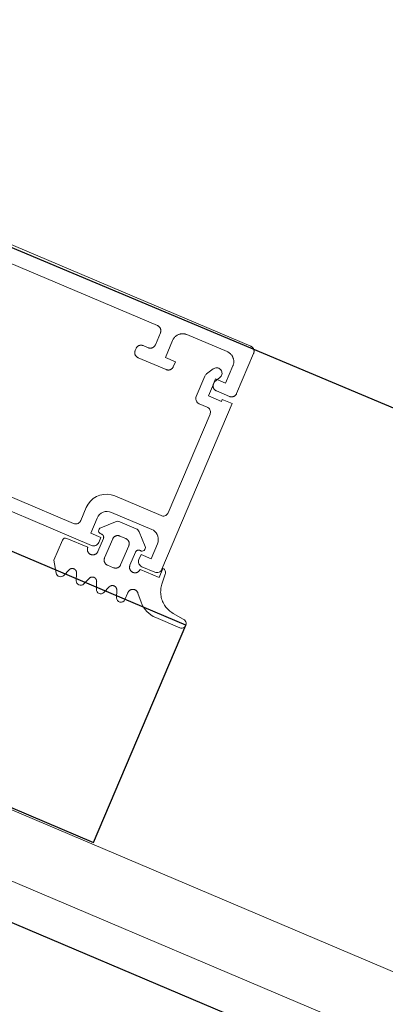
# Model space of a CAD drawing. Header units: metres. Extents: x 63115 to 703450, y -261936 to -53969.
# Tile 33 of 256: x 158469 to 158503, y -143504 to -143414. Entities that reach past the tile are written whole.
import ezdxf

# ---------------------------------------------------------------- set-up
doc = ezdxf.new("R2010")
doc.units = ezdxf.units.M
doc.layers.add('_01Hulplijnen', color=6, linetype='Continuous', plot=False)
for name, color, linetype in [('_02Binnenwanden', 2, 'Continuous'), ('_03-PROJECTION', 1, 'Continuous'), ('LAYER98', 7, 'Continuous')]:
    doc.layers.add(name, color=color, linetype=linetype)

# ---------------------------------------------------------------- blocks, each defined once
blk = doc.blocks.new('ruit_950x8')
at = {"layer": '_01Hulplijnen'}
blk.add_lwpolyline([(0, 0), (950, 0), (950, 8), (0, 8)], close=True, dxfattribs=at)
blk = doc.blocks.new('*U165')
at = {"layer": '_03-PROJECTION'}
blk.add_lwpolyline([(882.673, 34.318), (903.691, 34.318), (903.691, 12.684), (882.673, 12.684)], close=True, dxfattribs=at)
at = {"layer": 'LAYER98', "color": 7, "linetype": 'Continuous', "lineweight": 9}
for points in [[(886.69, 59.684), (886.691, 59.711), (886.693, 59.738), (886.697, 59.765), (886.702, 59.792), (886.709, 59.818), (886.717, 59.844), (886.726, 59.869), (886.737, 59.894), (886.749, 59.919), (886.763, 59.942), (886.777, 59.965), (886.793, 59.987), (886.809, 60.008), (886.828, 60.028), (886.847, 60.047), (886.867, 60.066), (886.888, 60.082), (886.91, 60.098), (886.933, 60.113), (886.957, 60.126), (886.98, 60.138), (887.006, 60.149), (887.031, 60.158), (887.057, 60.166), (887.083, 60.173), (887.11, 60.178), (887.137, 60.181), (887.164, 60.184), (887.19, 60.184)], [(886.69, 55.684), (886.69, 59.684)], [(887.19, 60.184), (936.19, 60.184)], [(888.991, 58.884), (888.936, 58.883), (888.883, 58.879), (888.829, 58.871), (888.775, 58.861), (888.724, 58.848), (888.672, 58.832), (888.621, 58.813), (888.571, 58.792), (888.522, 58.768), (888.476, 58.741), (888.43, 58.712), (888.386, 58.681), (888.344, 58.647), (888.303, 58.61), (888.265, 58.572), (888.228, 58.532), (888.194, 58.49), (888.163, 58.445), (888.134, 58.4), (888.107, 58.353), (888.083, 58.304), (888.061, 58.254), (888.043, 58.204), (888.027, 58.152), (888.014, 58.099), (888.004, 58.046), (887.997, 57.993), (887.992, 57.939), (887.991, 57.884)], [(892.991, 58.884), (888.991, 58.884)], [(893.991, 57.884), (893.989, 57.939), (893.985, 57.993), (893.977, 58.046), (893.968, 58.099), (893.954, 58.152), (893.938, 58.204), (893.92, 58.254), (893.898, 58.304), (893.874, 58.353), (893.848, 58.4), (893.818, 58.445), (893.787, 58.49), (893.753, 58.532), (893.717, 58.572), (893.679, 58.61), (893.638, 58.647), (893.596, 58.681), (893.552, 58.712), (893.506, 58.741), (893.459, 58.768), (893.411, 58.792), (893.361, 58.813), (893.31, 58.832), (893.258, 58.848), (893.206, 58.861), (893.152, 58.871), (893.099, 58.879), (893.045, 58.883), (892.991, 58.884)], [(887.991, 57.884), (887.991, 56.184), (888.991, 56.184), (888.991, 55.684)], [(892.991, 55.684), (892.991, 56.184), (893.991, 56.184), (893.991, 57.884)], [(895.791, 58.584), (895.764, 58.584), (895.736, 58.581), (895.71, 58.578), (895.684, 58.573), (895.657, 58.566), (895.631, 58.558), (895.605, 58.549), (895.581, 58.538), (895.557, 58.526), (895.533, 58.513), (895.51, 58.498), (895.488, 58.482), (895.467, 58.465), (895.447, 58.447), (895.428, 58.428), (895.41, 58.408), (895.392, 58.387), (895.377, 58.365), (895.362, 58.342), (895.349, 58.318), (895.337, 58.294), (895.326, 58.269), (895.317, 58.244), (895.309, 58.218), (895.303, 58.192), (895.297, 58.165), (895.294, 58.138), (895.292, 58.111), (895.291, 58.084)], [(895.291, 58.084), (895.291, 56.884)], [(911.391, 58.584), (895.791, 58.584)], [(907.23, 37.684), (893.491, 37.684), (893.393, 37.694), (893.3, 37.723), (893.213, 37.769), (893.138, 37.831), (893.075, 37.907), (893.029, 37.993), (893.001, 38.087), (892.991, 38.184), (892.991, 38.684), (893.991, 38.684), (893.991, 40.184), (893.972, 40.379), (893.915, 40.567), (893.822, 40.74), (893.698, 40.891), (893.547, 41.016), (893.374, 41.108), (893.186, 41.165), (892.991, 41.184), (888.991, 41.184), (888.817, 41.169), (888.649, 41.124), (888.491, 41.05), (888.349, 40.951), (888.226, 40.827), (888.125, 40.684), (888.052, 40.526), (888.006, 40.358), (887.991, 40.184), (887.991, 38.684), (888.991, 38.684), (888.991, 38.184), (888.981, 38.087), (888.953, 37.993), (888.907, 37.907), (888.845, 37.831), (888.768, 37.769), (888.683, 37.723), (888.589, 37.694), (888.491, 37.684), (887.191, 37.684), (887.094, 37.694), (887, 37.723), (886.913, 37.769), (886.838, 37.831), (886.775, 37.907), (886.729, 37.993), (886.701, 38.087), (886.691, 38.184), (886.691, 54.684), (887.691, 54.684), (887.691, 54.484), (888.991, 54.484), (888.991, 55.884), (888.675, 56.432), (888.638, 56.511), (888.615, 56.596), (888.607, 56.682), (888.615, 56.769), (888.638, 56.853), (888.675, 56.932), (888.725, 57.004), (888.786, 57.065), (888.857, 57.115), (888.936, 57.152), (889.021, 57.175), (889.107, 57.182), (889.194, 57.175), (889.279, 57.152), (889.357, 57.115), (889.43, 57.065), (889.491, 57.004), (889.541, 56.932), (889.924, 56.268), (889.953, 56.21), (889.975, 56.148), (889.987, 56.084), (889.991, 56.018), (889.991, 53.984), (889.983, 53.898), (889.961, 53.813), (889.924, 53.734), (889.874, 53.663), (889.812, 53.601), (889.741, 53.551), (889.662, 53.515), (889.578, 53.492), (889.491, 53.484), (888.691, 53.484), (888.604, 53.477), (888.52, 53.454), (888.441, 53.418), (888.37, 53.368), (888.308, 53.306), (888.258, 53.234), (888.222, 53.155), (888.198, 53.071), (888.191, 52.984), (888.191, 43.184), (888.198, 43.098), (888.222, 43.013), (888.258, 42.934), (888.308, 42.863), (888.37, 42.801), (888.441, 42.751), (888.52, 42.714), (888.604, 42.692), (888.691, 42.684), (893.291, 42.684), (893.639, 42.654), (893.976, 42.564), (894.291, 42.417), (894.577, 42.217), (894.823, 41.97), (895.023, 41.685), (895.171, 41.369), (895.261, 41.032), (895.291, 40.684), (895.291, 39.384), (895.299, 39.298), (895.321, 39.213), (895.358, 39.134), (895.408, 39.063), (895.47, 39.001), (895.541, 38.951), (895.62, 38.914), (895.704, 38.892), (895.791, 38.884), (907.062, 38.884)], [(895.291, 56.884), (895.292, 56.857), (895.294, 56.83), (895.297, 56.803), (895.303, 56.777), (895.309, 56.751), (895.317, 56.725), (895.326, 56.699), (895.337, 56.674), (895.349, 56.65), (895.362, 56.627), (895.377, 56.604), (895.392, 56.582), (895.41, 56.561), (895.428, 56.54), (895.447, 56.521), (895.467, 56.503), (895.488, 56.486), (895.51, 56.471), (895.533, 56.456), (895.557, 56.442), (895.581, 56.431), (895.605, 56.42), (895.631, 56.41), (895.657, 56.402), (895.684, 56.396), (895.71, 56.391), (895.736, 56.387), (895.764, 56.385), (895.791, 56.384)], [(895.791, 56.384), (896.291, 56.384)], [(896.291, 56.384), (896.317, 56.384), (896.345, 56.381), (896.372, 56.378), (896.398, 56.373), (896.425, 56.366), (896.45, 56.358), (896.476, 56.349), (896.501, 56.338), (896.525, 56.326), (896.549, 56.313), (896.571, 56.298), (896.594, 56.282), (896.614, 56.265), (896.635, 56.247), (896.653, 56.228), (896.672, 56.208), (896.688, 56.187), (896.704, 56.165), (896.719, 56.142), (896.732, 56.119), (896.744, 56.094), (896.755, 56.069), (896.765, 56.044), (896.772, 56.018), (896.779, 55.992), (896.784, 55.965), (896.788, 55.938), (896.79, 55.911), (896.791, 55.884)], [(887.19, 55.184), (887.164, 55.185), (887.137, 55.187), (887.109, 55.191), (887.083, 55.196), (887.057, 55.202), (887.031, 55.211), (887.006, 55.22), (886.98, 55.231), (886.956, 55.243), (886.933, 55.256), (886.91, 55.27), (886.888, 55.286), (886.867, 55.303), (886.847, 55.321), (886.828, 55.34), (886.809, 55.36), (886.793, 55.382), (886.776, 55.404), (886.763, 55.427), (886.749, 55.45), (886.737, 55.474), (886.726, 55.499), (886.717, 55.525), (886.709, 55.551), (886.702, 55.577), (886.697, 55.603), (886.693, 55.63), (886.691, 55.657), (886.69, 55.684)], [(888.491, 55.184), (887.19, 55.184)], [(888.991, 55.684), (888.99, 55.657), (888.988, 55.63), (888.984, 55.603), (888.979, 55.577), (888.973, 55.551), (888.965, 55.525), (888.955, 55.499), (888.944, 55.474), (888.933, 55.45), (888.919, 55.427), (888.904, 55.404), (888.889, 55.382), (888.872, 55.36), (888.853, 55.34), (888.835, 55.321), (888.814, 55.303), (888.793, 55.286), (888.771, 55.27), (888.749, 55.256), (888.725, 55.243), (888.701, 55.231), (888.676, 55.22), (888.65, 55.211), (888.625, 55.202), (888.599, 55.196), (888.571, 55.191), (888.545, 55.187), (888.517, 55.185), (888.491, 55.184)], [(893.491, 55.184), (893.464, 55.185), (893.436, 55.187), (893.41, 55.191), (893.383, 55.196), (893.357, 55.202), (893.331, 55.211), (893.306, 55.22), (893.281, 55.231), (893.257, 55.243), (893.233, 55.256), (893.21, 55.27), (893.188, 55.286), (893.167, 55.303), (893.146, 55.321), (893.128, 55.34), (893.109, 55.36), (893.093, 55.382), (893.077, 55.404), (893.062, 55.427), (893.049, 55.45), (893.037, 55.474), (893.026, 55.499), (893.017, 55.525), (893.009, 55.551), (893.002, 55.577), (892.997, 55.603), (892.994, 55.63), (892.991, 55.657), (892.991, 55.684)], [(896.291, 55.184), (893.491, 55.184)], [(896.791, 55.684), (896.79, 55.657), (896.788, 55.63), (896.784, 55.603), (896.779, 55.577), (896.772, 55.551), (896.765, 55.525), (896.755, 55.499), (896.744, 55.474), (896.732, 55.45), (896.72, 55.427), (896.705, 55.404), (896.688, 55.382), (896.672, 55.36), (896.654, 55.34), (896.635, 55.321), (896.614, 55.303), (896.594, 55.286), (896.571, 55.27), (896.549, 55.256), (896.525, 55.243), (896.501, 55.231), (896.476, 55.22), (896.45, 55.211), (896.425, 55.202), (896.398, 55.196), (896.372, 55.191), (896.345, 55.187), (896.317, 55.185), (896.291, 55.184)], [(896.791, 55.884), (896.791, 55.684)], [(891.958, 40.685), (890.319, 40.685)], [(889.966, 40.538), (888.924, 39.497)], [(893.352, 39.497), (892.311, 40.538)], [(889.187, 38.989), (889.204, 38.991), (889.221, 38.993), (889.236, 38.993), (889.253, 38.993), (889.269, 38.992), (889.285, 38.99), (889.302, 38.987), (889.317, 38.983), (889.333, 38.978), (889.349, 38.973), (889.363, 38.966), (889.378, 38.959), (889.392, 38.951), (889.406, 38.942), (889.419, 38.933), (889.432, 38.923), (889.444, 38.912), (889.456, 38.9), (889.467, 38.888), (889.476, 38.875), (889.486, 38.862), (889.495, 38.848), (889.503, 38.834), (889.511, 38.82), (889.517, 38.805), (889.522, 38.789), (889.527, 38.774), (889.531, 38.758), (889.534, 38.742), (889.537, 38.726), (889.538, 38.71), (889.539, 38.693)], [(890.339, 38.984), (890.339, 39.012), (890.342, 39.039), (890.346, 39.066), (890.351, 39.092), (890.356, 39.118), (890.365, 39.144), (890.374, 39.17), (890.385, 39.194), (890.396, 39.219), (890.41, 39.242), (890.425, 39.265), (890.44, 39.287), (890.458, 39.308), (890.476, 39.328), (890.495, 39.348), (890.515, 39.366), (890.536, 39.383), (890.558, 39.398), (890.581, 39.413), (890.604, 39.426), (890.629, 39.438), (890.653, 39.449), (890.679, 39.458), (890.705, 39.466), (890.731, 39.473), (890.758, 39.478), (890.784, 39.482), (890.811, 39.484), (890.839, 39.484)], [(890.339, 37.085), (890.339, 38.984)], [(890.839, 39.484), (891.438, 39.484)], [(891.438, 39.484), (891.466, 39.484), (891.493, 39.482), (891.519, 39.478), (891.546, 39.473), (891.572, 39.466), (891.599, 39.458), (891.624, 39.449), (891.648, 39.438), (891.673, 39.426), (891.696, 39.413), (891.719, 39.398), (891.741, 39.383), (891.763, 39.366), (891.782, 39.348), (891.802, 39.328), (891.819, 39.308), (891.837, 39.287), (891.852, 39.265), (891.867, 39.242), (891.88, 39.219), (891.892, 39.194), (891.903, 39.17), (891.912, 39.144), (891.92, 39.118), (891.927, 39.092), (891.932, 39.066), (891.935, 39.039), (891.937, 39.012), (891.938, 38.984)], [(891.938, 38.984), (891.938, 37.085)], [(892.738, 38.693), (892.739, 38.71), (892.74, 38.726), (892.742, 38.742), (892.746, 38.758), (892.75, 38.774), (892.755, 38.789), (892.76, 38.805), (892.767, 38.82), (892.773, 38.834), (892.782, 38.848), (892.791, 38.862), (892.801, 38.875), (892.81, 38.888), (892.821, 38.9), (892.833, 38.912), (892.846, 38.923), (892.858, 38.933), (892.871, 38.942), (892.885, 38.951), (892.899, 38.959), (892.914, 38.966), (892.929, 38.973), (892.944, 38.978), (892.96, 38.983), (892.976, 38.987), (892.992, 38.99), (893.008, 38.992), (893.024, 38.993), (893.041, 38.993), (893.057, 38.993), (893.073, 38.991), (893.09, 38.989)], [(888.539, 37.385), (886.639, 37.385), (886.639, 38.285)], [(889.539, 38.693), (889.539, 37.385)], [(892.738, 37.385), (892.738, 38.693)], [(886.238, 37.885), (886.161, 36.92)], [(889.539, 37.385), (889.538, 37.358), (889.535, 37.331), (889.532, 37.304), (889.526, 37.277), (889.52, 37.251), (889.513, 37.225), (889.503, 37.2), (889.492, 37.175), (889.48, 37.15), (889.467, 37.127), (889.452, 37.104), (889.436, 37.082), (889.42, 37.061), (889.401, 37.041), (889.382, 37.022), (889.362, 37.004), (889.341, 36.987), (889.319, 36.971), (889.296, 36.957), (889.272, 36.943), (889.248, 36.931), (889.224, 36.921), (889.198, 36.911), (889.172, 36.903), (889.146, 36.897), (889.119, 36.892), (889.093, 36.888), (889.065, 36.886), (889.039, 36.885), (889.012, 36.886), (888.984, 36.888), (888.958, 36.892), (888.932, 36.897), (888.905, 36.903), (888.879, 36.911), (888.853, 36.921), (888.829, 36.931), (888.805, 36.943), (888.781, 36.957), (888.758, 36.971), (888.736, 36.987), (888.715, 37.004), (888.695, 37.022), (888.676, 37.041), (888.657, 37.061), (888.641, 37.082), (888.625, 37.104), (888.61, 37.127), (888.597, 37.15), (888.585, 37.175), (888.574, 37.2), (888.564, 37.225), (888.557, 37.251), (888.551, 37.277), (888.545, 37.304), (888.542, 37.331), (888.539, 37.358), (888.539, 37.385)], [(890.839, 36.585), (890.811, 36.585), (890.784, 36.587), (890.758, 36.591), (890.731, 36.596), (890.705, 36.603), (890.679, 36.611), (890.653, 36.62), (890.629, 36.631), (890.604, 36.643), (890.581, 36.656), (890.558, 36.671), (890.536, 36.687), (890.515, 36.703), (890.495, 36.722), (890.476, 36.741), (890.458, 36.761), (890.44, 36.782), (890.425, 36.804), (890.41, 36.827), (890.396, 36.85), (890.385, 36.875), (890.374, 36.9), (890.365, 36.925), (890.356, 36.951), (890.351, 36.977), (890.346, 37.004), (890.342, 37.031), (890.339, 37.057), (890.339, 37.085)], [(891.938, 37.085), (891.937, 37.057), (891.935, 37.031), (891.932, 37.004), (891.927, 36.977), (891.92, 36.951), (891.912, 36.925), (891.903, 36.9), (891.892, 36.875), (891.881, 36.85), (891.867, 36.827), (891.852, 36.804), (891.837, 36.782), (891.819, 36.761), (891.802, 36.741), (891.782, 36.722), (891.763, 36.703), (891.741, 36.687), (891.719, 36.671), (891.696, 36.656), (891.673, 36.643), (891.648, 36.631), (891.624, 36.62), (891.599, 36.611), (891.572, 36.603), (891.546, 36.596), (891.519, 36.591), (891.493, 36.587), (891.466, 36.585), (891.438, 36.585)], [(893.738, 37.385), (893.738, 37.358), (893.735, 37.331), (893.732, 37.304), (893.726, 37.277), (893.721, 37.251), (893.712, 37.225), (893.703, 37.2), (893.692, 37.175), (893.681, 37.15), (893.667, 37.127), (893.652, 37.104), (893.637, 37.082), (893.619, 37.061), (893.601, 37.041), (893.582, 37.022), (893.562, 37.004), (893.541, 36.987), (893.519, 36.971), (893.496, 36.957), (893.473, 36.943), (893.448, 36.931), (893.424, 36.921), (893.398, 36.911), (893.372, 36.903), (893.346, 36.897), (893.319, 36.892), (893.293, 36.888), (893.266, 36.886), (893.238, 36.885), (893.212, 36.886), (893.184, 36.888), (893.158, 36.892), (893.131, 36.897), (893.104, 36.903), (893.079, 36.911), (893.054, 36.921), (893.028, 36.931), (893.005, 36.943), (892.981, 36.957), (892.958, 36.971), (892.936, 36.987), (892.915, 37.004), (892.894, 37.022), (892.876, 37.041), (892.857, 37.061), (892.841, 37.082), (892.825, 37.104), (892.81, 37.127), (892.797, 37.15), (892.785, 37.175), (892.774, 37.2), (892.765, 37.225), (892.757, 37.251), (892.75, 37.277), (892.745, 37.304), (892.741, 37.331), (892.739, 37.358), (892.738, 37.385)], [(895.839, 37.385), (893.738, 37.385)], [(895.476, 34.071), (896.139, 35.085), (896.139, 37.085)], [(886.161, 36.92), (886.147, 36.797), (886.128, 36.675), (886.101, 36.555), (886.067, 36.436), (886.028, 36.319), (885.982, 36.204), (885.93, 36.092), (885.871, 35.983), (885.807, 35.878), (885.737, 35.776), (885.661, 35.678), (885.581, 35.585), (885.495, 35.495), (885.404, 35.411), (885.309, 35.332), (885.21, 35.259), (885.107, 35.191), (885.001, 35.128), (884.891, 35.072), (884.777, 35.021), (884.662, 34.977), (884.545, 34.94), (884.425, 34.909), (884.304, 34.884), (884.182, 34.866)], [(891.438, 36.585), (890.839, 36.585)], [(887.261, 34.661), (887.867, 35.32)], [(887.867, 35.32), (887.886, 35.339), (887.906, 35.358), (887.927, 35.376), (887.949, 35.392), (887.972, 35.408), (887.995, 35.421), (888.019, 35.434), (888.044, 35.445), (888.069, 35.455), (888.096, 35.464), (888.122, 35.471), (888.148, 35.477), (888.176, 35.481), (888.203, 35.484), (888.23, 35.485), (888.258, 35.484), (888.285, 35.483), (888.312, 35.479), (888.339, 35.475), (888.365, 35.468), (888.392, 35.461), (888.418, 35.452), (888.443, 35.441), (888.468, 35.429), (888.491, 35.416), (888.515, 35.402), (888.537, 35.386), (888.559, 35.369), (888.579, 35.351), (888.599, 35.332), (888.617, 35.312), (888.635, 35.29), (888.65, 35.268), (888.665, 35.245), (888.679, 35.222), (888.691, 35.197), (888.702, 35.172), (888.712, 35.147), (888.72, 35.12), (888.726, 35.094), (888.731, 35.067), (888.735, 35.04), (888.738, 35.013), (888.738, 34.985)], [(884.182, 34.866), (883.105, 34.739)], [(888.738, 34.985), (888.738, 34.299)], [(889.512, 34.155), (889.765, 34.815)], [(889.765, 34.815), (889.773, 34.835), (889.782, 34.855), (889.793, 34.874), (889.805, 34.892), (889.817, 34.91), (889.831, 34.928), (889.846, 34.944), (889.86, 34.96), (889.877, 34.974), (889.893, 34.988), (889.911, 35.001), (889.93, 35.013), (889.949, 35.024), (889.969, 35.034), (889.988, 35.043), (890.009, 35.05), (890.03, 35.057), (890.052, 35.062), (890.073, 35.066), (890.095, 35.069), (890.116, 35.071), (890.139, 35.072), (890.16, 35.071), (890.182, 35.069), (890.204, 35.066), (890.226, 35.062), (890.246, 35.057), (890.267, 35.05), (890.288, 35.043), (890.308, 35.034), (890.327, 35.024), (890.347, 35.013), (890.365, 35.001), (890.383, 34.988), (890.399, 34.974), (890.416, 34.96), (890.431, 34.944), (890.445, 34.928), (890.459, 34.91), (890.472, 34.892), (890.483, 34.874), (890.494, 34.855), (890.503, 34.835), (890.512, 34.815)], [(890.512, 34.815), (890.765, 34.154)], [(891.512, 34.154), (891.765, 34.815)], [(891.765, 34.815), (891.773, 34.835), (891.782, 34.855), (891.793, 34.874), (891.805, 34.892), (891.817, 34.91), (891.831, 34.928), (891.846, 34.944), (891.86, 34.96), (891.877, 34.974), (891.893, 34.988), (891.911, 35.001), (891.93, 35.013), (891.949, 35.024), (891.969, 35.034), (891.988, 35.043), (892.009, 35.05), (892.03, 35.057), (892.052, 35.062), (892.073, 35.066), (892.095, 35.069), (892.116, 35.071), (892.139, 35.072), (892.16, 35.071), (892.182, 35.069), (892.204, 35.066), (892.226, 35.062), (892.246, 35.057), (892.267, 35.05), (892.288, 35.043), (892.308, 35.034), (892.327, 35.024), (892.347, 35.013), (892.365, 35.001), (892.383, 34.988), (892.399, 34.974), (892.416, 34.96), (892.431, 34.944), (892.445, 34.928), (892.459, 34.91), (892.472, 34.892), (892.483, 34.874), (892.494, 34.855), (892.503, 34.835), (892.512, 34.815)], [(892.512, 34.815), (892.765, 34.154)], [(893.512, 34.154), (893.765, 34.815)], [(893.765, 34.815), (893.773, 34.835), (893.782, 34.855), (893.793, 34.874), (893.805, 34.892), (893.817, 34.91), (893.831, 34.928), (893.846, 34.944), (893.86, 34.96), (893.877, 34.974), (893.893, 34.988), (893.911, 35.001), (893.93, 35.013), (893.949, 35.024), (893.969, 35.034), (893.988, 35.043), (894.009, 35.05), (894.03, 35.057), (894.052, 35.062), (894.073, 35.066), (894.095, 35.069), (894.116, 35.071), (894.139, 35.072), (894.16, 35.071), (894.182, 35.069), (894.204, 35.066), (894.226, 35.062), (894.246, 35.057), (894.267, 35.05), (894.288, 35.043), (894.308, 35.034), (894.327, 35.024), (894.347, 35.013), (894.365, 35.001), (894.383, 34.988), (894.399, 34.974), (894.416, 34.96), (894.431, 34.944), (894.445, 34.928), (894.459, 34.91), (894.472, 34.892), (894.483, 34.874), (894.494, 34.855), (894.503, 34.835), (894.512, 34.815)], [(894.512, 34.815), (894.767, 34.147)], [(883.098, 33.888), (885.496, 33.888)]]:
    blk.add_lwpolyline(points, dxfattribs=at)
for points in [[(890.319, 40.685, 0.198912), (889.966, 40.538)], [(892.311, 40.538, 0.198912), (891.958, 40.685)], [(888.924, 39.497, 0.730751), (889.187, 38.989)], [(893.09, 38.989, 0.730729), (893.352, 39.497)], [(886.639, 38.285, 0.415188), (886.239, 37.885)], [(896.139, 37.085, 0.416571), (895.839, 37.385)], [(883.105, 34.739, 1.005856), (883.098, 33.888)], [(885.496, 33.888, 0.209487), (887.261, 34.661)], [(888.738, 34.299, 0.831947), (889.512, 34.155)], [(890.765, 34.154, 0.687726), (891.512, 34.154)], [(892.765, 34.154, 0.687726), (893.512, 34.154)], [(894.767, 34.147, 0.61196), (895.476, 34.071)]]:
    blk.add_lwpolyline(points, format="xyb", dxfattribs=at)
at = {"layer": 'LAYER98', "color": 2, "linetype": 'Continuous', "lineweight": 9}
for points in [[(903.691, 12.5), (82.85, 12.5)], [(903.691, 12.5), (82.85, 12.5)], [(903.691, 6.5), (82.85, 6.5)]]:
    blk.add_lwpolyline(points, dxfattribs=at)
blk = doc.blocks.new('pui_02')
at = {"layer": '_01Hulplijnen'}
blk.add_lwpolyline([(-3683.244, -2153.989), (-2813.27, -2519.632), (-1888.232, -2684.239), (-1593.735, -2716.683), (0, -2821.903)], dxfattribs=at)
at = {"layer": '_03-PROJECTION', "xscale": -1, "rotation": 337}
for name, p in [('*U165', (-2815.71, -2587.147)), ('ruit_950x8', (-2834.065, -2584.787))]:
    blk.add_blockref(name, p, dxfattribs=at)

msp = doc.modelspace()

# ---------------------------------------------------------------- block references
at = {"layer": '_02Binnenwanden'}
msp.add_blockref('pui_02', (162099.369, -141258.61), dxfattribs=at)

doc.saveas('drawing.dxf')
